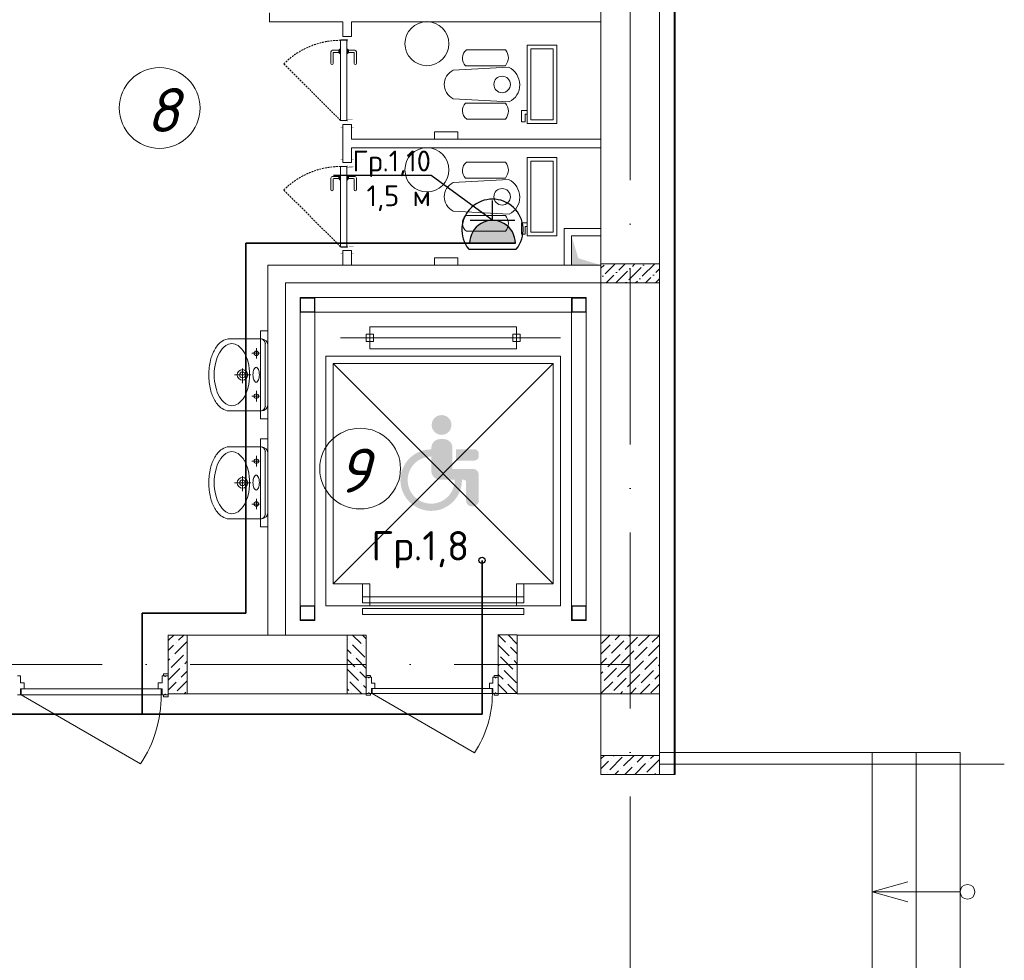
# Model space of a CAD drawing. Header units: millimetres. Extents: x 1114507 to 93926427, y 174473 to 817039.
# Tile 256 of 256: x 1688372 to 1695085, y 774108 to 780519. Entities that reach past the tile are written whole.
import ezdxf
from ezdxf import colors
from ezdxf.entities.mleader import LeaderData, LeaderLine
from ezdxf.math import Vec2, Vec3

# ---------------------------------------------------------------- set-up
doc = ezdxf.new("R2010")
doc.units = ezdxf.units.MM
doc.linetypes.add('ACAD_ISO10W100', pattern=[18, 12, -3, 0, -3])
doc.linetypes.add('Beruniy Xref$0$DASHED', pattern=[19.05, 12.7, -6.35])
for name, color, linetype, lineweight in [('.', 7, 'Continuous', 15), ('Devorlar', 7, 'Continuous', 50), ('Doors', 86, 'Continuous', 13), ('expl', 234, 'Continuous', 13), ('инвалиды', 250, 'Continuous', 40), ('Метал', 157, 'Continuous', 30), ('размеры', 12, 'Continuous', 15), ('Сантехника', 150, 'Continuous', 13)]:
    doc.layers.add(name, color=color, linetype=linetype, lineweight=lineweight)
doc.layers.add('АСО-стены кирпич 380 мм', color=7, linetype='Continuous', lineweight=35, true_color=0x745739)
doc.layers.add('ЭО', color=20, linetype='Continuous')
doc.styles.get("Standard").update_dxf_attribs({"font": 'isocpeui.ttf'})
doc.styles.add('X_ISO', font='isocpeui.ttf')
doc.styles.add('Суннат', font='ariali.ttf', dxfattribs={"height": 250})
doc.linetypes.add('FENCELINE1', pattern='A,6.35,-2.54,[133,ltypeshp.shx,S=2.54,R=0,X=-2.54,Y=0],-2.54,25.4', length=36.83)

# ---------------------------------------------------------------- blocks, each defined once
blk = doc.blocks.new('blok1qavmak')
at = {"layer": '.', "lineweight": 0, "ltscale": 100}
h = blk.add_hatch(color=251, dxfattribs=at)
h.dxf.hatch_style = 1
h.paths.add_polyline_path([(1518760.8, 778846.3), (1518560.8, 778845.1), (1518560.8, 779045.1), (1518606.9, 778893.1)])
at = {"lineweight": 0, "ltscale": 100}
h = blk.add_hatch(dxfattribs=at)
h.set_pattern_fill('ANSI36', color=256, scale=15, style=0)
h.set_pattern_definition([(45, (555691.36, -597321.81), (25.2569703, 92.6088912), [119.0625, -23.8125, 0, -23.8125])])
h.paths.add_polyline_path([(1519160.8, 778855.1), (1519160.8, 778725.1), (1518760.8, 778725.1), (1518760.8, 778855.1)])
at = {"layer": 'инвалиды', "lineweight": 0, "ltscale": 200, "true_color": 0xfab905}
h = blk.add_hatch(color=40, dxfattribs=at)
h.paths.add_polyline_path([(1517604.9, 777600.8, -0.414214), (1517664.9, 777660.8), (1517688.9, 777660.8, -0.414214), (1517748.9, 777600.8), (1517748.9, 777456.9), (1517889.5, 777456.9, -0.414214), (1517927, 777419.4), (1517927, 777240.5, -0.414214), (1517889.5, 777203), (1517879.2, 777203, -0.414214), (1517841.7, 777240.5), (1517841.7, 777368.5, 0.414214), (1517826.7, 777383.5), (1517664.9, 777383.5, -0.414214), (1517604.9, 777443.5)])
h.paths.add_polyline_path([(1517772.3, 777591.7), (1517898.2, 777591.7, -0.414214), (1517928.2, 777561.7), (1517928.2, 777544.5, -0.414214), (1517898.2, 777514.5), (1517772.3, 777514.5)])
h.paths.add_polyline_path([(1517604.9, 777590.8), (1517604.9, 777541.4, 2.454646), (1517764, 777383.5), (1517813.5, 777383.5, -2.445012)])
h.paths.add_polyline_path([(1517607.1, 777757, -1), (1517742.1, 777757, -1)])
at = {"color": 32, "lineweight": 0, "ltscale": 100}
blk.add_line((1519260.8, 775375.1), (1519260.8, 782725.1), dxfattribs=at)
at = {"color": 252, "lineweight": 0, "ltscale": 100}
for q in [(1519267.8, 782732.1), (1519160.8, 775375.1)]:
    blk.add_line((1519267.8, 775375.1), q, dxfattribs=at)
at = {"lineweight": 0, "ltscale": 100}
for p, q in [((1519160.8, 775375.1), (1519160.8, 782625.1)), ((1518760.8, 775375.1), (1518760.8, 782225.1)), ((1517626.1, 779705.1), (1517626.1, 779755.1)), ((1517626.1, 779755.1), (1517786.1, 779755.1)), ((1517786.1, 779755.1), (1517786.1, 779705.1)), ((1517786.1, 779705.1), (1517626.1, 779705.1)), ((1518560.8, 778845.1), (1518560.8, 779045.1)), ((1518560.8, 779045.1), (1518760.8, 779045.1)), ((1518760.8, 779045.1), (1518760.8, 778845.1)), ((1517626.1, 778845.1), (1517626.1, 778895.1)), ((1517626.1, 778895.1), (1517786.1, 778895.1)), ((1517786.1, 778895.1), (1517786.1, 778845.1)), ((1518760.8, 778845.1), (1516490.8, 778845.1)), ((1516490.8, 778845.1), (1516490.8, 776325.1)), ((1517786.1, 778845.1), (1517626.1, 778845.1)), ((1518760.8, 778845.1), (1518560.8, 778845.1)), ((1518760.8, 778725.1), (1516610.8, 778725.1)), ((1516610.8, 778725.1), (1516610.8, 776325.1)), ((1516490.8, 778398.1), (1516440.8, 778398.1)), ((1516440.8, 778398.1), (1516440.8, 777798.1)), ((1516490.8, 777798.1), (1516490.8, 778398.1)), ((1516440.8, 777798.1), (1516490.8, 777798.1)), ((1516490.8, 777662.7), (1516440.8, 777662.7)), ((1516440.8, 777662.7), (1516440.8, 777062.7)), ((1516490.8, 777062.7), (1516490.8, 777662.7)), ((1516440.8, 777062.7), (1516490.8, 777062.7)), ((1515810.8, 776325.1), (1517160.8, 776325.1)), ((1515810.8, 776325.1), (1515810.8, 775925.1)), ((1517160.8, 776325.1), (1517160.8, 775925.1)), ((1517160.8, 775925.1), (1517160.8, 776325.1)), ((1518060.8, 775926), (1518060.8, 776326)), ((1518190.8, 776325.1), (1518760.8, 776325.1)), ((1515810.8, 775925.1), (1517160.8, 775925.1)), ((1518190.8, 775925.1), (1518760.8, 775925.1)), ((1519160.8, 775375.1), (1518760.8, 775375.1))]:
    blk.add_line(p, q, dxfattribs=at)
at = {"color": 1, "linetype": 'ACAD_ISO10W100', "lineweight": 0, "ltscale": 100}
for p, q in [((1518960.8, 782425.1), (1518960.8, 766825.1)), ((1518960.8, 776125.1), (1491960.8, 776125.1))]:
    blk.add_line(p, q, dxfattribs=at)
at = {"color": 0, "lineweight": 0}
for p, q in [((1517005.1, 780405.1), (1517056.6, 780405.1)), ((1516920.4, 780300.1), (1516920.4, 780221.4)), ((1516974.4, 780311.4), (1516931.7, 780311.4)), ((1516935.4, 780221.4), (1516935.4, 780292.6)), ((1516939.2, 780296.4), (1516974.4, 780296.4)), ((1516974.4, 780311.4), (1516974.4, 780296.4)), ((1516978.9, 780315.1), (1516978.1, 780315.1)), ((1516978.1, 780292.6), (1516978.9, 780292.6)), ((1516978.9, 780288.9), (1516978.9, 780318.9)), ((1516978.9, 780318.9), (1516986.4, 780318.9)), ((1516986.4, 780288.9), (1516978.9, 780288.9)), ((1516986.4, 780318.9), (1516986.4, 780288.9)), ((1517035.1, 780318.9), (1517027.6, 780318.9)), ((1517027.6, 780288.9), (1517035.1, 780288.9)), ((1517035.1, 780288.9), (1517035.1, 780318.9)), ((1517035.1, 780315.1), (1517035.9, 780315.1)), ((1517035.9, 780292.6), (1517035.1, 780292.6)), ((1517039.6, 780311.4), (1517082.4, 780311.4)), ((1517039.6, 780311.4), (1517039.6, 780296.4)), ((1517074.9, 780296.4), (1517039.6, 780296.4)), ((1517078.6, 780221.4), (1517078.6, 780292.6)), ((1517093.6, 780300.1), (1517093.6, 780221.4)), ((1517005.1, 779805.1), (1517056.6, 779805.1)), ((1517005.1, 779545.1), (1517056.6, 779545.1)), ((1516978.9, 779428.9), (1516978.9, 779458.9)), ((1516978.9, 779458.9), (1516986.4, 779458.9)), ((1516986.4, 779458.9), (1516986.4, 779428.9)), ((1517035.1, 779458.9), (1517027.6, 779458.9)), ((1517035.1, 779428.9), (1517035.1, 779458.9)), ((1516920.4, 779440.1), (1516920.4, 779361.4)), ((1516974.4, 779451.4), (1516931.7, 779451.4)), ((1516935.4, 779361.4), (1516935.4, 779432.6)), ((1516939.2, 779436.4), (1516974.4, 779436.4)), ((1516974.4, 779451.4), (1516974.4, 779436.4)), ((1516978.9, 779455.1), (1516978.1, 779455.1)), ((1516978.1, 779432.6), (1516978.9, 779432.6)), ((1516986.4, 779428.9), (1516978.9, 779428.9)), ((1517027.6, 779428.9), (1517035.1, 779428.9)), ((1517035.1, 779455.1), (1517035.9, 779455.1)), ((1517035.9, 779432.6), (1517035.1, 779432.6)), ((1517039.6, 779451.4), (1517082.4, 779451.4)), ((1517039.6, 779451.4), (1517039.6, 779436.4)), ((1517074.9, 779436.4), (1517039.6, 779436.4)), ((1517078.6, 779361.4), (1517078.6, 779432.6)), ((1517093.6, 779440.1), (1517093.6, 779361.4)), ((1517005.1, 778945.1), (1517056.6, 778945.1)), ((1519160.8, 775525.1), (1521210.8, 775525.1)), ((1520610.8, 773725.1), (1520610.8, 775525.1)), ((1520910.8, 773725.1), (1520910.8, 775525.1)), ((1521210.8, 773725.1), (1521210.8, 775525.1))]:
    blk.add_line(p, q, dxfattribs=at)
at = {"color": 0, "linetype": 'Beruniy Xref$0$DASHED', "lineweight": 0}
for p, q in [((1516986.4, 779831.4), (1516599.2, 780218.5)), ((1516986.4, 778971.4), (1516599.2, 779358.5))]:
    blk.add_line(p, q, dxfattribs=at)
at = {"color": 116, "lineweight": 0, "ltscale": 100, "true_color": 0x136734}
for p, q in [((1518760.8, 779095.1), (1518510.8, 779095.1)), ((1518510.8, 779095.1), (1518510.8, 778845.1))]:
    blk.add_line(p, q, dxfattribs=at)
at = {"color": 46, "lineweight": 0}
for p, q in [((1518660.8, 778625.1), (1516710.8, 778625.1)), ((1516710.8, 778625.1), (1516710.8, 776525.1)), ((1518660.8, 776425.1), (1518660.8, 778625.1)), ((1518560.8, 778525.1), (1516810.8, 778525.1)), ((1516810.8, 778525.1), (1516810.8, 776525.1)), ((1518560.8, 776425.1), (1518560.8, 778525.1))]:
    blk.add_line(p, q, dxfattribs=at)
at = {"color": 0, "lineweight": 0, "ltscale": 100}
for p, q in [((1517185.8, 778275.1), (1517185.8, 778425.1)), ((1517185.8, 778425.1), (1518185.8, 778425.1)), ((1518185.8, 778425.1), (1518185.8, 778275.1)), ((1518485.8, 778350.1), (1516985.8, 778350.1)), ((1517210.8, 778375.1), (1517160.8, 778375.1)), ((1517160.8, 778375.1), (1517160.8, 778325.1)), ((1517160.8, 778325.1), (1517210.8, 778325.1)), ((1517210.8, 778325.1), (1517210.8, 778375.1)), ((1518160.8, 778325.1), (1518160.8, 778375.1)), ((1518160.8, 778375.1), (1518210.8, 778375.1)), ((1518210.8, 778325.1), (1518160.8, 778325.1)), ((1518210.8, 778375.1), (1518210.8, 778325.1)), ((1518185.8, 778275.1), (1517185.8, 778275.1)), ((1518485.8, 778225.1), (1516885.8, 778225.1)), ((1516885.8, 778225.1), (1516885.8, 776525.1)), ((1518485.8, 776525.1), (1518485.8, 778225.1)), ((1516935.8, 776675.1), (1516935.8, 778175.1)), ((1516935.8, 778175.1), (1518435.8, 778175.1)), ((1518435.8, 778175.1), (1516935.8, 776675.1)), ((1518435.8, 776675.1), (1516935.8, 778175.1)), ((1518435.8, 778175.1), (1518435.8, 776675.1)), ((1517185.8, 776675.1), (1516935.8, 776675.1)), ((1517185.8, 776675.1), (1517135.8, 776675.1)), ((1517135.8, 776675.1), (1517135.8, 776585.1)), ((1517185.8, 776525.1), (1517185.8, 776675.1)), ((1517185.8, 776585.1), (1517185.8, 776675.1)), ((1518435.8, 776675.1), (1518185.8, 776675.1)), ((1518185.8, 776675.1), (1518185.8, 776525.1)), ((1518185.8, 776585.1), (1518185.8, 776675.1)), ((1518185.8, 776675.1), (1518235.8, 776675.1)), ((1518235.8, 776675.1), (1518235.8, 776585.1)), ((1518235.8, 776585.1), (1517135.8, 776585.1)), ((1517135.8, 776585.1), (1517135.8, 776545.1)), ((1517135.8, 776585.1), (1517185.8, 776585.1)), ((1518235.8, 776585.1), (1518185.8, 776585.1)), ((1518235.8, 776545.1), (1518235.8, 776585.1)), ((1516885.8, 776525.1), (1518485.8, 776525.1)), ((1517135.8, 776545.1), (1518235.8, 776545.1)), ((1518235.8, 776505.1), (1517135.8, 776505.1)), ((1517135.8, 776505.1), (1517135.8, 776465.1)), ((1518235.8, 776465.1), (1518235.8, 776505.1)), ((1517135.8, 776465.1), (1518235.8, 776465.1))]:
    blk.add_line(p, q, dxfattribs=at)
at = {"linetype": 'Continuous', "lineweight": 0, "ltscale": 100}
for p, q in [((1515810.8, 776286.9, 0), (1515849.1, 776325.1, 0)), ((1515881.4, 776290, 0), (1515916.4, 776325.1, 0)), ((1517068.1, 776325.1, 0), (1517125.5, 776267.7, 0)), ((1517135.5, 776325.1, 0), (1517160.8, 776299.7, 0)), ((1518061.4, 776326, 0), (1518110.3, 776277, 0)), ((1518128.7, 776326, 0), (1518190.8, 776263.8, 0)), ((1518765.5, 776267.9), (1518822.6, 776325.1)), ((1518858.1, 776293.2), (1518890, 776325.1)), ((1518925.4, 776225.8), (1519009.6, 776310)), ((1518950.7, 776318.4), (1518957.3, 776325.1)), ((1519018, 776251.1), (1519092.1, 776325.1)), ((1519110.6, 776276.3), (1519159.4, 776325.1)), ((1515810.8, 776219.5, 0), (1515847.7, 776256.4, 0)), ((1515856.1, 776197.4, 0), (1515940.3, 776281.6, 0)), ((1515864.5, 776273.2, 0), (1515864.5, 776273.2, 0)), ((1517030.8, 776295, 0), (1517032.9, 776293, 0)), ((1517049.7, 776276.1, 0), (1517049.7, 776276.1, 0)), ((1517066.6, 776259.3, 0), (1517150.8, 776175.1, 0)), ((1517142.3, 776250.9, 0), (1517142.3, 776250.9, 0)), ((1518060.8, 776259.1, 0), (1518135.6, 776184.4, 0)), ((1518127.2, 776260.2, 0), (1518127.2, 776260.2, 0)), ((1518144, 776243.3, 0), (1518190.8, 776196.5, 0)), ((1518760.8, 776196), (1518824.4, 776259.5)), ((1518832.8, 776200.6), (1518917, 776284.8)), ((1518841.2, 776276.3), (1518841.2, 776276.3)), ((1518933.8, 776301.6), (1518933.8, 776301.6)), ((1518992.8, 776158.5), (1519077, 776242.7)), ((1519085.4, 776183.7), (1519160.8, 776259.2)), ((1519093.8, 776259.5), (1519093.8, 776259.5)), ((1515830.9, 776104.8, 0), (1515915, 776189, 0)), ((1515839.3, 776180.6, 0), (1515839.3, 776180.6, 0)), ((1515931.9, 776205.9, 0), (1515931.9, 776205.9, 0)), ((1517030.8, 776227.7, 0), (1517058.1, 776200.4, 0)), ((1517075, 776183.5, 0), (1517075, 776183.5, 0)), ((1517159.2, 776234, 0), (1517160.8, 776232.4, 0)), ((1518076.6, 776176, 0), (1518160.8, 776091.8, 0)), ((1518807.6, 776108), (1518891.7, 776192.2)), ((1518816, 776183.7), (1518816, 776183.7)), ((1518900.2, 776133.2), (1518984.4, 776217.4)), ((1518908.6, 776209), (1518908.6, 776209)), ((1519001.2, 776234.2), (1519001.2, 776234.2)), ((1519060.1, 776091.1), (1519144.3, 776175.3)), ((1515810.8, 776152.2, 0), (1515822.4, 776163.8, 0)), ((1515906.6, 776113.2, 0), (1515906.6, 776113.2, 0)), ((1515923.5, 776130.1, 0), (1515940.8, 776147.5, 0)), ((1517030.8, 776160.3, 0), (1517083.4, 776107.8, 0)), ((1517091.8, 776166.7, 0), (1517160.8, 776097.7, 0)), ((1518060.8, 776124.4, 0), (1518068.2, 776117, 0)), ((1518152.4, 776167.5, 0), (1518152.4, 776167.5, 0)), ((1518169.2, 776150.7, 0), (1518190.8, 776129.1, 0)), ((1518760.8, 776128.6), (1518799.1, 776166.9)), ((1518874.9, 776040.6), (1518959.1, 776124.8)), ((1518883.3, 776116.4), (1518883.3, 776116.4)), ((1518967.5, 776065.9), (1519051.7, 776150.1)), ((1518975.9, 776141.6), (1518975.9, 776141.6)), ((1519068.5, 776166.9), (1519068.5, 776166.9)), ((1519152.7, 776116.4), (1519160.8, 776124.5)), ((1515810.8, 776017.5, 0), (1515889.8, 776096.4, 0)), ((1515814, 776088, 0), (1515814, 776088, 0)), ((1515898.2, 776037.5, 0), (1515940.8, 776080.1, 0)), ((1517030.8, 776093, 0), (1517108.7, 776015.2, 0)), ((1517100.2, 776090.9, 0), (1517100.2, 776090.9, 0)), ((1517117.1, 776074.1, 0), (1517160.8, 776030.3, 0)), ((1518060.8, 776057, 0), (1518093.5, 776024.4, 0)), ((1518085.1, 776100.2, 0), (1518085.1, 776100.2, 0)), ((1518101.9, 776083.4, 0), (1518186.1, 775999.2, 0)), ((1518177.7, 776074.9, 0), (1518177.7, 776074.9, 0)), ((1518760.8, 776061.3), (1518773.9, 776074.3)), ((1518782.3, 776015.4), (1518866.5, 776099.5)), ((1518790.7, 776091.1), (1518790.7, 776091.1)), ((1518942.3, 775973.3), (1519026.5, 776057.4)), ((1518950.7, 776049), (1518950.7, 776049)), ((1519034.9, 775998.5), (1519119.1, 776082.7)), ((1519043.3, 776074.3), (1519043.3, 776074.3)), ((1519127.5, 776023.8), (1519160.8, 776057.1)), ((1519135.9, 776099.5), (1519135.9, 776099.5)), ((1515810.8, 775950.1, 0), (1515864.5, 776003.8, 0)), ((1515872.9, 775944.9, 0), (1515940.8, 776012.8, 0)), ((1515881.4, 776020.6, 0), (1515881.4, 776020.6, 0)), ((1517032.9, 776023.6, 0), (1517032.9, 776023.6, 0)), ((1517049.7, 776006.7, 0), (1517131.4, 775925.1, 0)), ((1517125.5, 775998.3, 0), (1517125.5, 775998.3, 0)), ((1517142.3, 775981.5, 0), (1517160.8, 775963, 0)), ((1518060.8, 775989.7, 0), (1518118.7, 775931.8, 0)), ((1518110.3, 776007.6, 0), (1518110.3, 776007.6, 0)), ((1518127.2, 775990.7, 0), (1518190.8, 775927, 0)), ((1518760.8, 775926.5), (1518841.2, 776006.9)), ((1518765.5, 775998.5), (1518765.5, 775998.5)), ((1518849.7, 775948), (1518933.8, 776032.2)), ((1518858.1, 776023.8), (1518858.1, 776023.8)), ((1519018, 775981.7), (1519018, 775981.7)), ((1519028.8, 775925.1), (1519093.8, 775990.1)), ((1519102.2, 775931.2), (1519160.8, 775989.8)), ((1519110.6, 776006.9), (1519110.6, 776006.9)), ((1515856.1, 775928, 0), (1515856.1, 775928, 0)), ((1515920.5, 775925.1, 0), (1515931.9, 775936.4, 0)), ((1517030.8, 775958.3, 0), (1517041.3, 775947.8, 0)), ((1517058.1, 775931, 0), (1517058.1, 775931, 0)), ((1518832.8, 775931.2), (1518832.8, 775931.2)), ((1518894.1, 775925.1), (1518908.6, 775939.6)), ((1518925.4, 775956.4), (1518925.4, 775956.4)), ((1518961.5, 775925.1), (1519001.2, 775964.8)), ((1518760.8, 775481.5, 0), (1518784.4, 775505.1, 0)), ((1518846.9, 775500.2, 0), (1518851.8, 775505.1, 0)), ((1518914.3, 775432.9, 0), (1518986.5, 775505.1, 0)), ((1519006.9, 775458.1, 0), (1519053.9, 775505.1, 0)), ((1519099.5, 775483.4, 0), (1519121.2, 775505.1, 0)), ((1518760.8, 775414.2, 0), (1518813.2, 775466.5, 0)), ((1518821.6, 775407.6, 0), (1518905.8, 775491.8, 0)), ((1518830.1, 775483.4, 0), (1518830.1, 775483.4, 0)), ((1518990, 775441.3, 0), (1518990, 775441.3, 0)), ((1518991.2, 775375.1, 0), (1519065.8, 775449.7, 0)), ((1519074.2, 775390.8, 0), (1519158.4, 775474.9, 0)), ((1519082.6, 775466.5, 0), (1519082.6, 775466.5, 0)), ((1518804.8, 775390.8, 0), (1518804.8, 775390.8, 0)), ((1518856.5, 775375.1, 0), (1518880.6, 775399.2, 0)), ((1518897.4, 775416, 0), (1518897.4, 775416, 0)), ((1518923.9, 775375.1, 0), (1518973.2, 775424.4, 0)), ((1519125.9, 775375.1, 0), (1519133.1, 775382.3, 0)), ((1519150, 775399.2, 0), (1519150, 775399.2, 0))]:
    blk.add_line(p, q, dxfattribs=at)
at = {"color": 204, "linetype": 'FENCELINE1', "lineweight": 0, "ltscale": 20}
blk.add_line((1519160.8, 775445.1), (1521510.8, 775445.1), dxfattribs=at)
at = {"color": 0, "lineweight": 0, "const_width": 1.5}
for points in [[(1517005.1, 780423.9), (1516986.4, 780423.9), (1516986.4, 780386.4), (1517035.1, 780386.4), (1517035.1, 780371.4), (1517068.9, 780371.4)], [(1517042.6, 780378.9), (1517075.3, 780378.9), (1517075.3, 780423.9), (1517056.6, 780423.9)], [(1517005.1, 779786.4), (1516986.4, 779786.4), (1516986.4, 779823.9), (1517035.1, 779823.9), (1517035.1, 779838.9), (1517068.9, 779838.9)], [(1517042.6, 779831.4), (1517075.3, 779831.4), (1517075.3, 779786.4), (1517056.6, 779786.4)], [(1517005.1, 779563.9), (1516986.4, 779563.9), (1516986.4, 779526.4), (1517035.1, 779526.4), (1517035.1, 779511.4), (1517068.9, 779511.4)], [(1517042.6, 779518.9), (1517075.3, 779518.9), (1517075.3, 779563.9), (1517056.6, 779563.9)], [(1517005.1, 778926.4), (1516986.4, 778926.4), (1516986.4, 778963.9), (1517035.1, 778963.9), (1517035.1, 778978.9), (1517068.9, 778978.9)], [(1517042.6, 778971.4), (1517075.3, 778971.4), (1517075.3, 778926.4), (1517056.6, 778926.4)]]:
    blk.add_lwpolyline(points, dxfattribs=at)
at = {"color": 0, "lineweight": 0}
for points in [[(1517027.6, 779831.4), (1516986.4, 779831.4), (1516986.4, 780378.9), (1517027.6, 780378.9), (1517027.6, 779831.4)], [(1517027.6, 778971.4), (1516986.4, 778971.4), (1516986.4, 779518.9), (1517027.6, 779518.9), (1517027.6, 778971.4)]]:
    blk.add_lwpolyline(points, dxfattribs=at)
at = {"lineweight": 0, "ltscale": 100}
for centre in [(1517574.5, 780355.8), (1517574.5, 779495.8)]:
    blk.add_circle(centre, 150, dxfattribs=at)
at = {"color": 0, "linetype": 'Beruniy Xref$0$DASHED', "lineweight": 0}
for centre in [(1516986.4, 779831.4), (1516986.4, 778971.4)]:
    blk.add_arc(centre, 547.5, 90, 135, dxfattribs=at)
at = {"color": 0, "lineweight": 0}
for centre, radius, start, end in [((1516931.7, 780300.1), 11.3, 90, 180), ((1516939.2, 780292.6), 3.75, 90, 180), ((1516978.1, 780311.4), 3.75, 90, 180), ((1516978.1, 780296.4), 3.75, 180, 270), ((1517035.9, 780311.4), 3.75, 0, 90), ((1517035.9, 780296.4), 3.75, 270, 0), ((1517074.9, 780292.6), 3.75, 0, 90), ((1517082.4, 780300.1), 11.3, 0, 90), ((1516927.9, 780221.4), 7.5, 180, 0), ((1517086.1, 780221.4), 7.5, 180, 0), ((1516931.7, 779440.1), 11.3, 90, 180), ((1516939.2, 779432.6), 3.75, 90, 180), ((1516978.1, 779451.4), 3.75, 90, 180), ((1516978.1, 779436.4), 3.75, 180, 270), ((1517035.9, 779451.4), 3.75, 0, 90), ((1517035.9, 779436.4), 3.75, 270, 0), ((1517074.9, 779432.6), 3.75, 0, 90), ((1517082.4, 779440.1), 11.3, 0, 90), ((1516927.9, 779361.4), 7.5, 180, 0), ((1517086.1, 779361.4), 7.5, 180, 0)]:
    blk.add_arc(centre, radius, start, end, dxfattribs=at)
at = {"layer": 'Doors', "lineweight": 0}
for p, q in [((1514784.1, 776047.8), (1514802.8, 776047.8)), ((1514802.8, 776000.6), (1514802.8, 776047.8)), ((1515768.8, 776000.6), (1515768.8, 776047.8)), ((1515787.6, 776047.8), (1515768.8, 776047.8)), ((1515777.9, 776047.8), (1515777.9, 776060.4)), ((1515810.8, 776060.4), (1515777.9, 776060.4)), ((1515787.6, 776047.8), (1515787.6, 776042)), ((1515792.7, 776042), (1515787.6, 776042)), ((1515792.7, 776047.8), (1515792.7, 776042)), ((1515810.8, 776047.8), (1515792.7, 776047.8)), ((1515810.8, 776047.8), (1515792.7, 776047.8)), ((1515810.8, 776047.8), (1515810.8, 776060.4)), ((1515810.8, 775916.6), (1515810.8, 776047.8)), ((1515810.8, 776047.8), (1515810.8, 776047.8)), ((1517160.8, 776049.3), (1517189.1, 776049.3)), ((1517160.8, 776038.5), (1517160.8, 776049.3)), ((1517160.8, 775926), (1517160.8, 776038.5)), ((1517160.8, 776038.5), (1517176.4, 776038.5)), ((1517160.8, 776038.5), (1517176.4, 776038.5)), ((1517160.8, 776038.5), (1517160.8, 776038.5)), ((1517176.4, 776038.5), (1517176.4, 776033.5)), ((1517180.8, 776038.5), (1517196.8, 776038.5)), ((1517180.8, 776038.5), (1517180.8, 776033.5)), ((1517189.1, 776038.5), (1517189.1, 776049.3)), ((1517196.8, 775998), (1517196.8, 776038.5)), ((1518024.8, 775998), (1518024.8, 776038.5)), ((1518040.9, 776038.5), (1518024.8, 776038.5)), ((1518032.6, 776038.5), (1518032.6, 776049.3)), ((1518060.8, 776049.3), (1518032.6, 776049.3)), ((1518040.9, 776038.5), (1518040.9, 776033.5)), ((1518045.3, 776038.5), (1518045.3, 776033.5)), ((1518060.8, 776038.5), (1518045.3, 776038.5)), ((1518060.8, 776038.5), (1518045.3, 776038.5)), ((1518060.8, 776038.5), (1518060.8, 776049.3)), ((1518060.8, 775926), (1518060.8, 776038.5)), ((1518060.8, 776038.5), (1518060.8, 776038.5)), ((1514802.8, 776000.6), (1514829.3, 776000.6)), ((1514829.3, 775958.6), (1514829.3, 776000.6)), ((1515742.4, 775958.6), (1515742.4, 776000.6)), ((1515768.8, 776000.6), (1515742.4, 776000.6)), ((1517176.4, 776033.5), (1517180.8, 776033.5)), ((1517196.8, 775998), (1517219.5, 775998)), ((1517219.5, 775962), (1517219.5, 775998)), ((1518002.2, 775962), (1518002.2, 775998)), ((1518024.8, 775998), (1518002.2, 775998)), ((1518045.3, 776033.5), (1518040.9, 776033.5)), ((1514784.1, 775916.6), (1514802.8, 775916.6)), ((1514802.8, 775958.6), (1515742.4, 775958.6)), ((1514802.8, 775916.6), (1514802.8, 775958.6)), ((1514807.9, 775916.6), (1514807.9, 775958.6)), ((1514807.9, 775916.6), (1515622.2, 775446.5)), ((1514807.9, 775916.6), (1515763.8, 775916.6)), ((1515742.4, 775958.6), (1515768.8, 775958.6)), ((1515763.8, 775916.6), (1515763.8, 775958.6)), ((1515768.8, 775916.6), (1515768.8, 775958.6)), ((1515787.6, 775916.6), (1515768.8, 775916.6)), ((1515777.9, 775916.6), (1515777.9, 775904)), ((1515810.8, 775904), (1515777.9, 775904)), ((1515787.6, 775916.6), (1515787.6, 775922.4)), ((1515792.7, 775922.4), (1515787.6, 775922.4)), ((1515792.7, 775916.6), (1515792.7, 775922.4)), ((1515810.8, 775916.6), (1515792.7, 775916.6)), ((1515810.8, 775916.6), (1515810.8, 775916.6)), ((1515810.8, 775916.6), (1515810.8, 775904)), ((1517160.8, 775926), (1517176.4, 775926)), ((1517160.8, 775926), (1517160.8, 775926)), ((1517160.8, 775926), (1517160.8, 775915.2)), ((1517160.8, 775915.2), (1517189.1, 775915.2)), ((1517176.4, 775930.9), (1517180.8, 775930.9)), ((1517176.4, 775926), (1517176.4, 775930.9)), ((1517180.8, 775926), (1517180.8, 775930.9)), ((1517180.8, 775926), (1517196.8, 775926)), ((1517189.1, 775926), (1517189.1, 775915.2)), ((1517196.8, 775962), (1518002.2, 775962)), ((1517196.8, 775926), (1517196.8, 775962)), ((1517201.2, 775926), (1517201.2, 775962)), ((1517201.2, 775926), (1517899.1, 775523)), ((1517201.2, 775926), (1518020.5, 775926)), ((1518002.2, 775962), (1518024.8, 775962)), ((1518020.5, 775926), (1518020.5, 775962)), ((1518024.8, 775926), (1518024.8, 775962)), ((1518040.9, 775926), (1518024.8, 775926)), ((1518032.6, 775926), (1518032.6, 775915.2)), ((1518060.8, 775915.2), (1518032.6, 775915.2)), ((1518040.9, 775926), (1518040.9, 775930.9)), ((1518045.3, 775930.9), (1518040.9, 775930.9)), ((1518045.3, 775926), (1518045.3, 775930.9)), ((1518060.8, 775926), (1518045.3, 775926)), ((1518060.8, 775926), (1518060.8, 775926)), ((1518060.8, 775926), (1518060.8, 775915.2))]:
    blk.add_line(p, q, dxfattribs=at)
for centre, radius in [((1514912.9, 775916.6), 850.9), ((1517291.2, 775926), 729.4)]:
    blk.add_arc(centre, radius, 326.46276, 0, dxfattribs=at)
at = {"layer": 'expl', "lineweight": 0}
for p, q in [((1520610.8, 774575.1), (1520853.9, 774642.3)), ((1520610.8, 774575.1), (1520853.9, 774642.3)), ((1521210, 774575.1), (1520610.8, 774575.1)), ((1520610.8, 774575.1), (1520853.9, 774507.9)), ((1521210, 774575.1), (1520610.8, 774575.1)), ((1520610.8, 774575.1), (1520853.9, 774507.9))]:
    blk.add_line(p, q, dxfattribs=at)
blk.add_circle((1521260, 774575.1), 50, dxfattribs=at)
blk.add_circle((1521260, 774575.1), 50, dxfattribs=at)
at = {"layer": 'АСО-стены кирпич 380 мм', "color": 5, "lineweight": 0}
for p, q in [((1516500.8, 780505.1), (1516500.8, 780565.1)), ((1518760.8, 780565.1), (1518760.8, 780505.1)), ((1517000.8, 780505.1), (1516500.8, 780505.1)), ((1517000.8, 780405.1), (1517000.8, 780505.1)), ((1518760.8, 780505.1), (1517060.8, 780505.1)), ((1517060.8, 780505.1), (1517060.8, 780405.1)), ((1517060.8, 780405.1), (1517000.8, 780405.1)), ((1517000.8, 779545.1), (1517000.8, 779805.1)), ((1517000.8, 779805.1), (1517060.8, 779805.1)), ((1517060.8, 779805.1), (1517060.8, 779705.1)), ((1517060.8, 779705.1), (1518760.8, 779705.1)), ((1518760.8, 779705.1), (1518760.8, 779645.1)), ((1517060.8, 779645.1), (1517060.8, 779545.1)), ((1518760.8, 779645.1), (1517060.8, 779645.1)), ((1517060.8, 779545.1), (1517000.8, 779545.1)), ((1517000.9, 778845.1), (1517000.9, 778945.1)), ((1517000.9, 778945.1), (1517060.9, 778945.1)), ((1517060.9, 778945.1), (1517060.8, 778845.1))]:
    blk.add_line(p, q, dxfattribs=at)
at = {"layer": 'Метал', "color": 0, "lineweight": 0}
for p, q in [((1516810.8, 778625.1), (1516710.8, 778625.1)), ((1516710.8, 778625.1), (1516710.8, 778525.1)), ((1516807.8, 778622.1), (1516713.8, 778622.1)), ((1516713.8, 778622.1), (1516713.8, 778528.1)), ((1516807.8, 778528.1), (1516807.8, 778622.1)), ((1516810.8, 778525.1), (1516810.8, 778625.1)), ((1518560.8, 778525.1), (1518560.8, 778625.1)), ((1518560.8, 778625.1), (1518660.8, 778625.1)), ((1518563.8, 778528.1), (1518563.8, 778622.1)), ((1518563.8, 778622.1), (1518657.8, 778622.1)), ((1518657.8, 778622.1), (1518657.8, 778528.1)), ((1518660.8, 778625.1), (1518660.8, 778525.1)), ((1516710.8, 778525.1), (1516810.8, 778525.1)), ((1516713.8, 778528.1), (1516807.8, 778528.1)), ((1518660.8, 778525.1), (1518560.8, 778525.1)), ((1518657.8, 778528.1), (1518563.8, 778528.1)), ((1516710.8, 776425.1), (1516710.8, 776525.1)), ((1516710.8, 776525.1), (1516810.8, 776525.1)), ((1516713.8, 776428.1), (1516713.8, 776522.1)), ((1516713.8, 776522.1), (1516807.8, 776522.1)), ((1516807.8, 776522.1), (1516807.8, 776428.1)), ((1516810.8, 776525.1), (1516810.8, 776425.1)), ((1518560.8, 776525.1), (1518560.8, 776425.1)), ((1518660.8, 776525.1), (1518560.8, 776525.1)), ((1518563.8, 776522.1), (1518563.8, 776428.1)), ((1518657.8, 776522.1), (1518563.8, 776522.1)), ((1518657.8, 776428.1), (1518657.8, 776522.1)), ((1518660.8, 776425.1), (1518660.8, 776525.1)), ((1516810.8, 776425.1), (1516710.8, 776425.1)), ((1516807.8, 776428.1), (1516713.8, 776428.1)), ((1518560.8, 776425.1), (1518660.8, 776425.1)), ((1518563.8, 776428.1), (1518657.8, 776428.1))]:
    blk.add_line(p, q, dxfattribs=at)
at = {"layer": 'размеры', "lineweight": 0, "ltscale": 5}
for p, q in [((1515810.8, 775925.1), (1515810.8, 776325.1)), ((1515810.8, 776325.1), (1515940.8, 776325.1)), ((1515940.8, 776325.1), (1515940.8, 775925.1)), ((1517160.8, 776325.1), (1517030.8, 776325.1)), ((1517030.8, 776325.1), (1517030.8, 775925.1)), ((1517160.8, 775925.1), (1517160.8, 776325.1)), ((1518190.8, 776326), (1518060.8, 776326)), ((1518060.8, 776326), (1518060.8, 775926)), ((1518190.8, 775926), (1518190.8, 776326)), ((1519160.8, 776325.1), (1518760.8, 776325.1)), ((1518760.8, 776325.1), (1518760.8, 775925.1)), ((1519160.8, 775925.1), (1519160.8, 776325.1)), ((1515940.8, 775925.1), (1515810.8, 775925.1)), ((1517030.8, 775925.1), (1517160.8, 775925.1)), ((1518060.8, 775926), (1518190.8, 775926)), ((1518760.8, 775925.1), (1519160.8, 775925.1)), ((1518760.8, 775505.1), (1518760.8, 775375.1)), ((1519160.8, 775505.1), (1518760.8, 775505.1)), ((1519160.8, 775375.1), (1519160.8, 775505.1)), ((1518760.8, 775375.1), (1519160.8, 775375.1))]:
    blk.add_line(p, q, dxfattribs=at)
for points in [[(1519160.8, 778855.1), (1519160.8, 778725.1), (1518760.8, 778725.1), (1518760.8, 778855.1)], [(1519160.8, 778725.1), (1519160.8, 778855.1), (1518760.8, 778855.1), (1518760.8, 778725.1)]]:
    blk.add_lwpolyline(points, close=True, dxfattribs=at)
at = {"layer": 'Сантехника', "lineweight": 0}
for p, q in [((1517844.1, 780313.5), (1518109.4, 780313.5)), ((1518131.5, 780196.3), (1517752.7, 780176)), ((1517838.7, 780205.4), (1518109.4, 780205.4)), ((1517752.7, 779980), (1518134.4, 779959.5)), ((1517838.7, 779950.5), (1518109.4, 779950.5)), ((1517844.1, 779842.4), (1518109.4, 779842.4)), ((1517844.1, 779547.9), (1518109.4, 779547.9)), ((1518131.5, 779430.7), (1517752.7, 779410.4)), ((1517838.7, 779439.8), (1518109.4, 779439.8)), ((1517752.7, 779214.4), (1518134.4, 779193.9)), ((1517838.7, 779184.9), (1518109.4, 779184.9)), ((1517844.1, 779076.8), (1518109.4, 779076.8)), ((1516220.6, 778343.3), (1516445.9, 778343.3)), ((1516411.8, 778281.2), (1516411.8, 778210)), ((1516472.9, 778313.7), (1516472.9, 778098.1)), ((1516490.8, 778298.4), (1516490.8, 778098.1)), ((1516432.3, 778245.6), (1516381.1, 778245.6)), ((1516316.9, 778142.6), (1516316.9, 778041.5)), ((1516373.4, 778098.1), (1516263.1, 778098.1)), ((1516472.9, 777882.6), (1516472.9, 778098.1)), ((1516490.8, 778098.1), (1516490.8, 777897.9)), ((1516411.8, 777989), (1516411.8, 777917.8)), ((1516432.3, 777953.4), (1516381.1, 777953.4)), ((1516445.9, 777852.9), (1516220.6, 777852.9)), ((1516220.6, 777607.9), (1516445.9, 777607.9)), ((1516472.9, 777578.2), (1516472.9, 777362.7)), ((1516411.8, 777545.8), (1516411.8, 777474.6)), ((1516490.8, 777562.9), (1516490.8, 777362.7)), ((1516432.3, 777510.2), (1516381.1, 777510.2)), ((1516316.9, 777407.2), (1516316.9, 777306)), ((1516373.4, 777362.7), (1516263.1, 777362.7)), ((1516472.9, 777147.1), (1516472.9, 777362.7)), ((1516490.8, 777362.7), (1516490.8, 777162.4)), ((1516411.8, 777253.6), (1516411.8, 777182.4)), ((1516432.3, 777218), (1516381.1, 777218)), ((1516445.9, 777117.5), (1516220.6, 777117.5))]:
    blk.add_line(p, q, dxfattribs=at)
for points in [[(1518460.8, 780344.7), (1518257.6, 780344.7), (1518257.6, 779811.3), (1518460.8, 779811.3)], [(1518435.8, 780319.7), (1518282.6, 780319.7), (1518282.6, 779836.3), (1518435.8, 779836.3)], [(1518460.8, 779579.1), (1518257.6, 779579.1), (1518257.6, 779045.7), (1518460.8, 779045.7)], [(1518435.8, 779554.1), (1518282.6, 779554.1), (1518282.6, 779070.7), (1518435.8, 779070.7)]]:
    blk.add_lwpolyline(points, close=True, dxfattribs=at)
for points in [[(1518257.6, 779900.2), (1518219.5, 779900.2), (1518219.5, 779824), (1518244.9, 779824), (1518244.9, 779874.8), (1518257.6, 779874.8)], [(1518257.6, 779134.6), (1518219.5, 779134.6), (1518219.5, 779058.4), (1518244.9, 779058.4), (1518244.9, 779109.2), (1518257.6, 779109.2)]]:
    blk.add_lwpolyline(points, dxfattribs=at)
for centre, radius in [((1518087.2, 780078), 56.3), ((1518087.2, 779312.4), 56.3), ((1516411.8, 778245.6), 15.4), ((1516316.9, 778098.1), 35.9), ((1516316.9, 778098.1), 20.1), ((1516411.8, 777953.4), 15.4), ((1516411.8, 777510.2), 15.4), ((1516316.9, 777362.7), 35.9), ((1516316.9, 777362.7), 20.1), ((1516411.8, 777218), 15.4)]:
    blk.add_circle(centre, radius, dxfattribs=at)
for centre, radius, start, end in [((1517888.3, 780257.1), 71.6, 128.08271, 226.17272), ((1518047.6, 780259.5), 82.1, 318.78504, 41.14502), ((1517888.3, 779898.8), 71.6, 133.82728, 231.91729), ((1518047.6, 779896.4), 82.1, 318.85498, 41.21496), ((1517888.3, 779491.5), 71.6, 128.08271, 226.17272), ((1518047.6, 779493.9), 82.1, 318.78504, 41.14502), ((1517888.3, 779133.2), 71.6, 133.82728, 231.91729), ((1518047.6, 779130.8), 82.1, 318.85498, 41.21496), ((1516282.5, 778184.3), 177.4, 126.02779, 150.33698), ((1516226.6, 778261.3), 82.2, 90, 126.02779), ((1516226.6, 778261.3), 82.2, 85.88044, 90), ((1516439.7, 778310.1), 33.3, 0, 90), ((1516445.9, 778298.4), 45, 0, 90), ((1516372.2, 778133.3), 280.6, 150.33698, 166.7261), ((1516371.5, 778128.7), 243.6, 150.33698, 166.7261), ((1516293.7, 778173), 154, 126.02779, 150.33698), ((1516245.1, 778239.8), 71.4, 90, 126.02779), ((1516245.1, 778239.8), 71.4, 53.97221, 90), ((1516196.5, 778173), 154, 29.66302, 53.97221), ((1516118.7, 778128.7), 243.6, 13.2739, 29.66302), ((1516514.4, 778099.7), 426.7, 166.7261, 180), ((1516495, 778099.5), 370.4, 166.7261, 180), ((1515995.3, 778099.5), 370.4, 0, 13.2739), ((1516505.8, 778099.5), 117, 169.87605, 180), ((1516458.5, 778108), 69, 156.68018, 169.87605), ((1516428.8, 778120.8), 36.7, 133.85702, 156.68018), ((1516410.5, 778139.8), 10.3, 90, 133.85702), ((1516410.5, 778139.8), 10.3, 46.14298, 90), ((1516392.3, 778120.8), 36.7, 23.31982, 46.14298), ((1516362.6, 778108), 69, 10.12395, 23.31982), ((1516315.3, 778099.5), 117, 0, 10.12395), ((1516514.4, 778099.7), 426.7, 180, 180.21449), ((1516514.4, 778096.5), 426.7, 179.78551, 180), ((1516514.4, 778096.5), 426.7, 180, 193.2739), ((1516495, 778099.5), 370.4, 180, 193.2739), ((1515995.3, 778099.5), 370.4, 346.7261, 0), ((1516505.8, 778099.5), 117, 180, 190.12395), ((1516458.5, 778091.1), 69, 190.12395, 203.31982), ((1516428.8, 778078.3), 36.7, 203.31982, 226.14298), ((1516410.5, 778059.3), 10.3, 226.14298, 270), ((1516410.5, 778059.3), 10.3, 270, 313.85702), ((1516392.3, 778078.3), 36.7, 313.85702, 336.68018), ((1516362.6, 778091.1), 69, 336.68018, 349.87605), ((1516315.3, 778099.5), 117, 349.87605, 0), ((1516372.2, 778063), 280.6, 193.2739, 209.66302), ((1516371.5, 778070.4), 243.6, 193.2739, 209.66302), ((1516118.7, 778070.4), 243.6, 330.33698, 346.7261), ((1516282.5, 778011.9), 177.4, 209.66302, 233.97221), ((1516293.7, 778026.1), 154, 209.66302, 233.97221), ((1516196.5, 778026.1), 154, 306.02779, 330.33698), ((1516226.6, 777935), 82.2, 233.97221, 270), ((1516245.1, 777959.3), 71.4, 233.97221, 270), ((1516226.6, 777935), 82.2, 270, 274.11956), ((1516245.1, 777959.3), 71.4, 270, 306.02779), ((1516439.7, 777886.2), 33.3, 270, 0), ((1516445.9, 777897.9), 45, 270, 0), ((1516282.5, 777448.9), 177.4, 126.02779, 150.33698), ((1516226.6, 777525.9), 82.2, 90, 126.02779), ((1516226.6, 777525.9), 82.2, 85.88044, 90), ((1516439.7, 777574.7), 33.3, 0, 90), ((1516445.9, 777562.9), 45, 0, 90), ((1516372.2, 777397.8), 280.6, 150.33698, 166.7261), ((1516371.5, 777393.2), 243.6, 150.33698, 166.7261), ((1516293.7, 777437.5), 154, 126.02779, 150.33698), ((1516245.1, 777504.3), 71.4, 90, 126.02779), ((1516245.1, 777504.3), 71.4, 53.97221, 90), ((1516196.5, 777437.5), 154, 29.66302, 53.97221), ((1516118.7, 777393.2), 243.6, 13.2739, 29.66302), ((1516514.4, 777364.3), 426.7, 166.7261, 180), ((1516495, 777364.1), 370.4, 166.7261, 180), ((1515995.3, 777364.1), 370.4, 0, 13.2739), ((1516505.8, 777364.1), 117, 169.87605, 180), ((1516458.5, 777372.5), 69, 156.68018, 169.87605), ((1516428.8, 777385.3), 36.7, 133.85702, 156.68018), ((1516410.5, 777404.4), 10.3, 90, 133.85702), ((1516410.5, 777404.4), 10.3, 46.14298, 90), ((1516392.3, 777385.3), 36.7, 23.31982, 46.14298), ((1516362.6, 777372.5), 69, 10.12395, 23.31982), ((1516315.3, 777364.1), 117, 0, 10.12395), ((1516514.4, 777364.3), 426.7, 180, 180.21449), ((1516514.4, 777361.1), 426.7, 179.78551, 180), ((1516514.4, 777361.1), 426.7, 180, 193.2739), ((1516495, 777364.1), 370.4, 180, 193.2739), ((1515995.3, 777364.1), 370.4, 346.7261, 0), ((1516505.8, 777364.1), 117, 180, 190.12395), ((1516458.5, 777355.6), 69, 190.12395, 203.31982), ((1516428.8, 777342.9), 36.7, 203.31982, 226.14298), ((1516410.5, 777323.8), 10.3, 226.14298, 270), ((1516410.5, 777323.8), 10.3, 270, 313.85702), ((1516392.3, 777342.9), 36.7, 313.85702, 336.68018), ((1516362.6, 777355.6), 69, 336.68018, 349.87605), ((1516315.3, 777364.1), 117, 349.87605, 0), ((1516372.2, 777327.5), 280.6, 193.2739, 209.66302), ((1516371.5, 777335), 243.6, 193.2739, 209.66302), ((1516118.7, 777335), 243.6, 330.33698, 346.7261), ((1516282.5, 777276.5), 177.4, 209.66302, 233.97221), ((1516293.7, 777290.6), 154, 209.66302, 233.97221), ((1516196.5, 777290.6), 154, 306.02779, 330.33698), ((1516226.6, 777199.5), 82.2, 233.97221, 270), ((1516245.1, 777223.8), 71.4, 233.97221, 270), ((1516226.6, 777199.5), 82.2, 270, 274.11956), ((1516245.1, 777223.8), 71.4, 270, 306.02779), ((1516439.7, 777150.7), 33.3, 270, 0), ((1516445.9, 777162.4), 45, 270, 0)]:
    blk.add_arc(centre, radius, start, end, dxfattribs=at)
at = {"layer": 'Сантехника', "lineweight": 0, "extrusion": (0, 0, -1)}
for centre, major_axis, ratio, start_param, end_param in [((1518079.9, 780079.3), (70.6, -111.3), 0.957892, 4.142259, 6.427427), ((1517830.5, 780078), (138, 0), 0.859529, 2.169462, 4.113723), ((1517830.5, 779312.4), (138, 0), 0.859529, 2.169462, 4.113723), ((1518079.9, 779313.7), (70.6, -111.3), 0.957892, 4.142259, 6.427427)]:
    blk.add_ellipse(centre, major_axis=major_axis, ratio=ratio, start_param=start_param, end_param=end_param, dxfattribs=at)
blk = doc.blocks.new('blok1germet')
at = {"layer": '.', "lineweight": 35, "transparency": 33554457}
h = blk.add_hatch(color=256, dxfattribs=at)
h.dxf.hatch_style = 1
h.paths.add_polyline_path([(5465614.3, 3088929.8), (5465926.2, 3088929.8, 1.00181)])
at = {"color": 1, "lineweight": 30, "ltscale": 60}
blk.add_line((5465922.9, 3089086.1), (5465617.4, 3089086.1), dxfattribs=at)
at = {"layer": 'ЭО', "color": 1, "lineweight": 30, "ltscale": 10}
for p, q in [((5465770.1, 3089086.1), (5465770.1, 3089221.6)), ((5465926.2, 3088929.8), (5465614.3, 3088929.8))]:
    blk.add_line(p, q, dxfattribs=at)
blk.add_arc((5465770.3, 3088930.1), 156, 359.89639, 180.10361, dxfattribs=at)
blk = doc.blocks.new('_Dot')
at = {"color": 0, "linetype": 'ByBlock', "lineweight": -2}
blk.add_line((-0.5, 0), (-1, 0), dxfattribs=at)
at = {"color": 0, "linetype": 'ByBlock', "const_width": 0.5}
blk.add_lwpolyline([(-0.25, 0, 1), (0.25, 0, 1)], format="xyb", close=True, dxfattribs=at)

msp = doc.modelspace()

# ---------------------------------------------------------------- linework, layer by layer
at = {"layer": 'expl', "lineweight": 0}
for centre in [(1689326.5, 779917.4), (1690693.3, 777460)]:
    msp.add_circle(centre, 275.1, dxfattribs=at)

# ---------------------------------------------------------------- texts
at = {"lineweight": 0, "char_height": 300, "width": 349.19, "attachment_point": 7}
for s, insert in [('8', (1689233.4, 779753.5)), ('9', (1690539.6, 777296.1))]:
    msp.add_mtext(s, dxfattribs=dict(at, insert=insert))

# ---------------------------------------------------------------- next in the draw order: block references
at = {"color": 0}
msp.add_blockref('blok1qavmak', (173574, 0), dxfattribs=at)

# ---------------------------------------------------------------- next in the draw order: linework, layer by layer
at = {"color": 0, "lineweight": 35, "ltscale": 100}
for p, q in [((1689914.9, 776475.1), (1689914.9, 778995.1)), ((1689914.9, 778995.1), (1691751.6, 778995.1)), ((1691524.3, 776834.4), (1691524.3, 775786.1)), ((1689914.9, 776475.1), (1689206.3, 776475.1)), ((1689206.3, 776475.1), (1689206.3, 775786.1)), ((1666484.9, 775786.1), (1691524.3, 775786.1))]:
    msp.add_line(p, q, dxfattribs=at)
at = {"color": 2, "lineweight": 30, "ltscale": 100}
msp.add_line((1691433.8, 778954.8), (1691757.5, 778954.8), dxfattribs=at)
at = {"color": 0, "lineweight": 30, "ltscale": 100}
msp.add_circle((1691524.3, 776834.4), 21.4, dxfattribs=at)
at = {"color": 2, "lineweight": 30}
msp.add_arc((1691595.7, 779087.1), 209, 320.75403, 219.24597, dxfattribs=at)

# ---------------------------------------------------------------- next in the draw order: block references
at = {"layer": 'Devorlar', "color": 0, "lineweight": 35}
msp.add_blockref('blok1germet', (-3774174.6, -2309934.7), dxfattribs=at)

# ---------------------------------------------------------------- next in the draw order: texts
at = {"color": 0, "insert": (1690769.6, 777033.5), "char_height": 200, "width": 2509.849, "attachment_point": 1, "style": 'Суннат'}
msp.add_mtext('{\\fISOCPEUR|b0|i0|c204|p34;Гр.\\fISOCPEUR|b0|i0|c0|p34;1,8}', dxfattribs=at)

# ---------------------------------------------------------------- next in the draw order: leaders
at = {"lineweight": 0}
ml = msp.add_multileader_mtext('Standard', dxfattribs=at)
ml.set_content('{\\fISOCPEUR|b0|i0|c204|p34;Гр.1,10\\P1,5 м}', color=256, style='X_ISO')
ml.set_leader_properties()
ml.set_arrow_properties(name='DOT')
ml.build(insert=Vec2(0, 0))
ml.multileader.update_dxf_attribs({"text_left_attachment_type": 6, "text_right_attachment_type": 6, "dogleg_length": 0.36, "arrow_head_size": 5.68})
ctx = ml.context
ctx.base_point, ctx.char_height, ctx.arrow_head_size, ctx.landing_gap_size, ctx.plane_origin = Vec3(1690671.1, 779456.7), 142.116, 5.68, 0.568, Vec3(1692783, 779600.5)
ctx.left_attachment, ctx.right_attachment, ctx.text_align_type = 6, 6, 2
notes = []
notes.append((ctx, [(0, (1, 1, 0), (1691177.1, 779456.7), (-1, 0), 0.36, [(0, [(1691595.8, 779151.4)], 0, [])])]))
ctx.mtext.insert, ctx.mtext.rotation, ctx.mtext.width, ctx.mtext.alignment, ctx.mtext.flow_direction = Vec3(1691176.2, 779627.2), 6.283185, 1220.836, 3, 5
for ctx, leaders in notes:
    for number, flags, end, landing, length, lines in leaders:
        leader = LeaderData()
        leader.index, (leader.has_last_leader_line, leader.has_dogleg_vector, leader.attachment_direction) = number, flags
        leader.last_leader_point, leader.dogleg_vector, leader.dogleg_length = Vec3(end), Vec3(landing), length
        for number, points, colour, breaks in lines:
            line = LeaderLine()
            line.index, line.vertices, line.color, line.breaks = number, Vec3.list(points), colors.encode_raw_color(colour), breaks
            leader.lines.append(line)
        ctx.leaders.append(leader)

doc.saveas('drawing.dxf')
